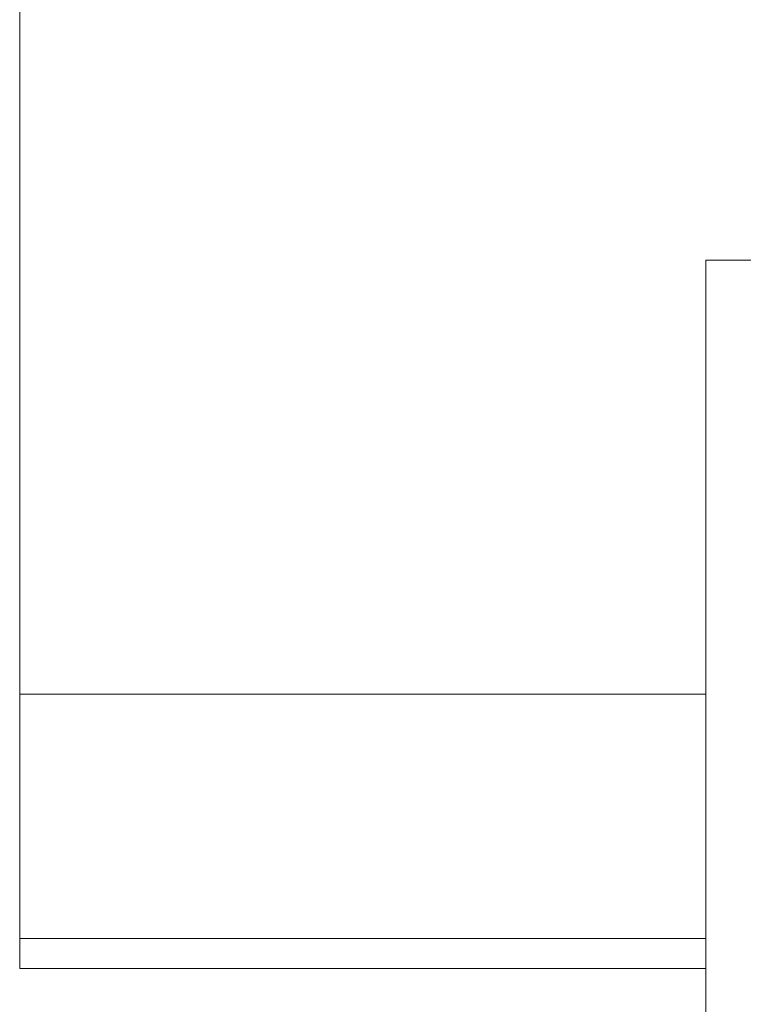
# Model space of a CAD drawing. Header units: millimetres. Extents: x -172 to 1038, y -1779 to -162.
# Tile 30 of 63: x 862 to 889, y -1364 to -1328. Entities that reach past the tile are written whole.
import ezdxf

# ---------------------------------------------------------------- set-up
doc = ezdxf.new("R2010")
doc.units = ezdxf.units.MM

msp = doc.modelspace()

# ---------------------------------------------------------------- linework, layer by layer
at = {"color": 7, "linetype": 'Continuous', "lineweight": 15}
for p, q in [((861.987, -1352.848), (861.987, -1173.298)), ((887.537, -1336.687), (887.537, -1481.576)), ((905.67, -1336.687), (887.537, -1336.687)), ((887.537, -1352.848), (861.987, -1352.848)), ((861.987, -1352.848), (861.987, -1361.948)), ((861.987, -1361.948), (887.537, -1361.948)), ((861.987, -1361.948), (861.987, -1363.073)), ((861.987, -1363.073), (887.537, -1363.073))]:
    msp.add_line(p, q, dxfattribs=at)

doc.saveas('drawing.dxf')
